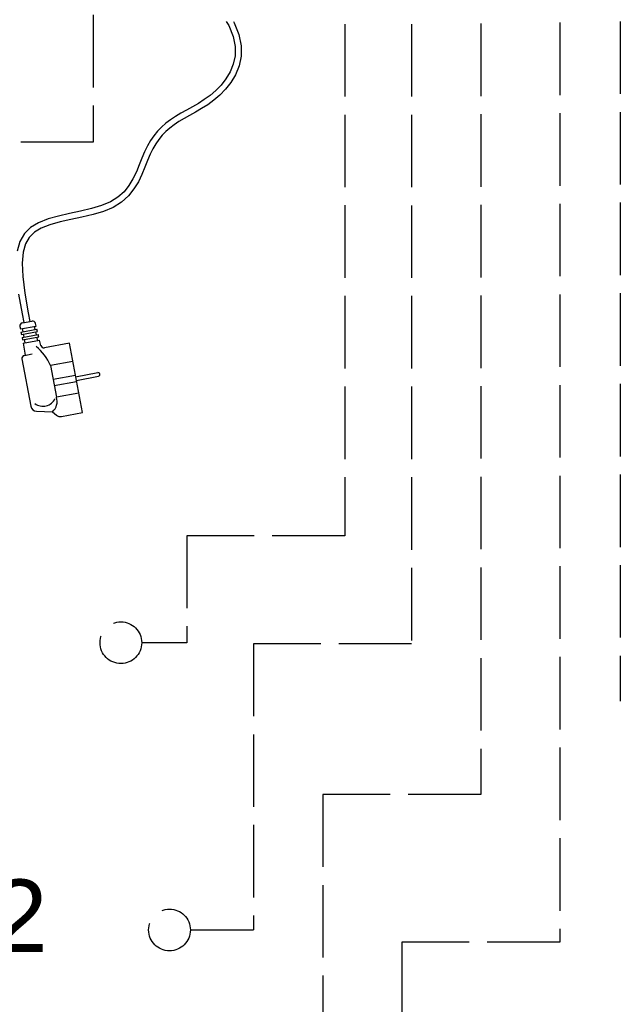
# Model space of a CAD drawing. Extents: x -118729 to -53705, y 33529 to 45095.
# Tile 36 of 83: x -62582 to -62375, y 35421 to 35761. Entities that reach past the tile are written whole.
import ezdxf

# ---------------------------------------------------------------- set-up
doc = ezdxf.new("R2010")
doc.units = 0
doc.header["$LTSCALE"] = 10
doc.header["$MEASUREMENT"] = 0
doc.linetypes.add('GEN3A', pattern=[3.125, 2.5, -0.625])
doc.layers.get('0').update_dxf_attribs({"color": 9, "linetype": 'CONTINUOUS'})
doc.layers.add('PRZEWOD STERUJACY 2(3)x1.5mm2', color=6, linetype='GEN3A')
doc.layers.add('S_TAB_RZĘDNYCH', color=9, linetype='CONTINUOUS', lineweight=13)
doc.styles.add('ROMANS', font='arial.ttf', dxfattribs={"height": 20})

msp = doc.modelspace()

# ---------------------------------------------------------------- linework, layer by layer
for p, q in [((-62580.82, 35656.05), (-62577.5, 35656.67)), ((-62576.07, 35654.96), (-62576.27, 35655.83)), ((-62581.66, 35654.82), (-62581.5, 35653.95)), ((-62581.5, 35653.95), (-62576.07, 35654.96)), ((-62581.29, 35652.84), (-62575.8, 35653.87)), ((-62581.29, 35652.84), (-62581.14, 35652.05)), ((-62581.14, 35652.05), (-62575.61, 35653.08)), ((-62580.94, 35650.94), (-62575.35, 35651.98)), ((-62580.88, 35654.07), (-62580.67, 35652.96)), ((-62580.52, 35652.16), (-62580.32, 35651.06)), ((-62576.42, 35653.75), (-62576.69, 35654.85)), ((-62575.97, 35651.87), (-62576.23, 35652.97)), ((-62575.61, 35653.08), (-62575.8, 35653.87)), ((-62575.16, 35651.2), (-62575.35, 35651.98)), ((-62580.94, 35650.94), (-62580.79, 35650.15)), ((-62580.79, 35650.15), (-62575.16, 35651.2)), ((-62580.58, 35649.04), (-62574.89, 35650.1)), ((-62580.58, 35649.04), (-62579.81, 35644.88)), ((-62580.17, 35650.26), (-62579.96, 35649.15)), ((-62575.51, 35649.98), (-62575.78, 35651.08)), ((-62574.44, 35648.2), (-62574.89, 35650.1)), ((-62564.6, 35649.03), (-62573.23, 35647.42)), ((-62560.13, 35625.1), (-62564.6, 35649.03)), ((-62580.12, 35644.82), (-62577.43, 35645.33)), ((-62580.96, 35643.6), (-62577.91, 35627.27)), ((-62563.43, 35642.77), (-62571.11, 35641.34)), ((-62571.11, 35641.34), (-62569.07, 35630.4)), ((-62562.44, 35637.46), (-62554.83, 35638.88)), ((-62562.53, 35637.94), (-62570.21, 35636.5)), ((-62562.11, 35635.72), (-62569.8, 35634.29)), ((-62562.2, 35636.19), (-62554.6, 35637.61)), ((-62561.39, 35631.84), (-62569.07, 35630.4)), ((-62575.91, 35625.56), (-62570.43, 35625.39)), ((-62570.43, 35625.39), (-62569.05, 35624.22)), ((-62567.31, 35623.76), (-62560.13, 35625.1))]:
    msp.add_line(p, q)
for points in [[(-62510.56, 35760.01), (-62509.65, 35758.53), (-62508.16, 35754.83), (-62507.48, 35751.37), (-62507.5, 35748.17), (-62508.11, 35745.23), (-62509.19, 35742.55), (-62510.62, 35740.14), (-62512.31, 35737.99), (-62514.14, 35736.11), (-62516.08, 35734.47), (-62518.08, 35733.01), (-62520.12, 35731.71), (-62522.16, 35730.52), (-62524.17, 35729.4), (-62526.12, 35728.31), (-62527.97, 35727.21), (-62529.7, 35726.07), (-62531.3, 35724.85), (-62532.79, 35723.54), (-62534.17, 35722.13), (-62535.44, 35720.59), (-62536.61, 35718.91), (-62537.69, 35717.07), (-62538.68, 35715.05), (-62539.6, 35712.84), (-62540.53, 35710.5), (-62541.52, 35708.11), (-62542.68, 35705.72), (-62544.07, 35703.43), (-62545.77, 35701.28), (-62547.87, 35699.36), (-62550.43, 35697.74), (-62553.51, 35696.46), (-62557, 35695.43), (-62560.73, 35694.57), (-62564.57, 35693.76), (-62568.36, 35692.89), (-62571.96, 35691.87), (-62575.22, 35690.58), (-62577.98, 35688.93), (-62580.13, 35686.81), (-62581.67, 35684.13), (-62582.61, 35680.79)], [(-62508.06, 35759.95), (-62507.77, 35759.47), (-62506.14, 35755.43), (-62505.38, 35751.57), (-62505.4, 35747.95), (-62506.09, 35744.62), (-62507.3, 35741.62), (-62508.89, 35738.95), (-62510.73, 35736.61), (-62512.71, 35734.58), (-62514.78, 35732.81), (-62516.9, 35731.28), (-62519.03, 35729.92), (-62521.12, 35728.7), (-62523.15, 35727.57), (-62525.07, 35726.5), (-62526.85, 35725.44), (-62528.48, 35724.35), (-62529.97, 35723.22), (-62531.34, 35722.02), (-62532.6, 35720.73), (-62533.76, 35719.32), (-62534.84, 35717.78), (-62535.84, 35716.08), (-62536.77, 35714.18), (-62537.66, 35712.05), (-62538.58, 35709.71), (-62539.61, 35707.24), (-62540.83, 35704.72), (-62542.34, 35702.23), (-62544.23, 35699.85), (-62546.59, 35697.69), (-62549.46, 35695.87), (-62552.81, 35694.48), (-62556.46, 35693.4), (-62560.28, 35692.52), (-62564.12, 35691.7), (-62567.84, 35690.85), (-62571.29, 35689.87), (-62574.29, 35688.69), (-62576.69, 35687.26), (-62578.45, 35685.52), (-62579.71, 35683.31), (-62580.53, 35680.41), (-62580.87, 35676.66), (-62580.7, 35671.98), (-62580.02, 35666.3), (-62578.84, 35659.55), (-62578.21, 35656.53)], [(-62582.1, 35665.99), (-62580.91, 35659.16), (-62580.27, 35656.15)]]:
    msp.add_lwpolyline(points)
for centre, radius, start, end in [((-62580.63, 35655.01), 1.05, 100.5661, 190.5661), ((-62577.31, 35655.63), 1.05, 10.5661, 100.5661), ((-62588.01, 35633.78), 18.51, 24.0974, 49.6398), ((-62573.42, 35648.46), 1.05, 194.1883, 280.5661), ((-62579.93, 35643.79), 1.05, 100.5661, 190.5661), ((-62554.71, 35638.25), 0.645, 280.5661, 100.5661), ((-62573.74, 35632.07), 4.78, 234.2661, 333.2287), ((-62573.55, 35628.93), 4.72, 311.4248, 18.1889), ((-62575.85, 35627.66), 2.1, 190.5661, 268.2414), ((-62567.69, 35625.82), 2.1, 229.7272, 280.5661)]:
    msp.add_arc(centre, radius, start, end)
at = {"layer": 'PRZEWOD STERUJACY 2(3)x1.5mm2', "color": 7, "linetype": 'GEN3A'}
for p, q in [((-62556.37, 35762.24), (-62556.37, 35718.39)), ((-62469.68, 35759.07), (-62469.68, 35582.66)), ((-62446.69, 35759.06), (-62446.69, 35545.41)), ((-62422.74, 35759.22), (-62422.74, 35493.45)), ((-62395.53, 35759.6), (-62395.53, 35442.5)), ((-62374.64, 35760), (-62374.64, 35525.56)), ((-62556.37, 35718.39), (-62841.25, 35718.39)), ((-62524.11, 35582.66), (-62524.11, 35545.75)), ((-62469.68, 35582.66), (-62524.11, 35582.66)), ((-62524.11, 35545.75), (-62539.65, 35545.75)), ((-62501.11, 35545.41), (-62501.11, 35446.72)), ((-62446.69, 35545.41), (-62501.11, 35545.41)), ((-62477.16, 35493.45), (-62477.16, 35335.9)), ((-62422.74, 35493.45), (-62477.16, 35493.45)), ((-62522.89, 35446.72), (-62501.11, 35446.72)), ((-62395.53, 35442.5), (-62449.95, 35442.5)), ((-62449.95, 35442.5), (-62449.95, 35266.19))]:
    msp.add_line(p, q, dxfattribs=at)
for centre in [(-62546.85, 35545.75), (-62530.08, 35446.72)]:
    msp.add_circle(centre, 7.19, dxfattribs=at)

# ---------------------------------------------------------------- texts
at = {"layer": 'S_TAB_RZĘDNYCH', "color": 7, "style": 'ROMANS'}
msp.add_text('Zraszacz/Sekcja 2', height=25, dxfattribs=at).set_placement((-62857.4, 35439.11))

doc.saveas('drawing.dxf')
